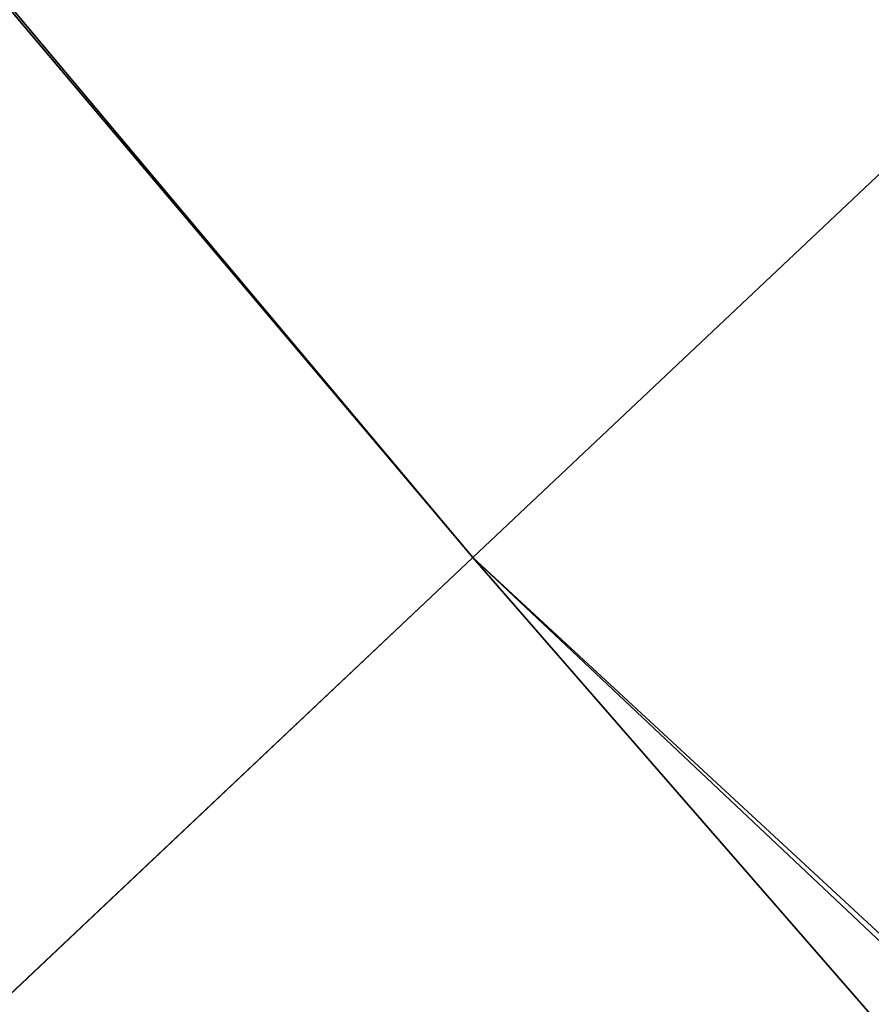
# Model space of a CAD drawing. Header units: millimetres. Extents: x -6 to 379, y -6 to 379.
# Tile 47 of 256: x 47.21206 to 47.21929, y 55.08577 to 55.09413. Entities that reach past the tile are written whole.
import ezdxf

# ---------------------------------------------------------------- set-up
doc = ezdxf.new("R2010")
doc.units = ezdxf.units.MM
doc.header["$LTSCALE"] = 25.4
doc.layers.get('0').update_dxf_attribs({"true_color": 0xff5454})

# ---------------------------------------------------------------- blocks, each defined once
blk = doc.blocks.new('AGNES-ROUND-LED-8207-8204-8186-8183.STL#2')
at = {"color": 18, "true_color": 0x000000}
mesh = blk.add_polyface(dxfattribs=at)
corners = [(47.3735924, 55.2383232, -33.1746216), (32.9070702, 72.1421814, -32.8501968), (47.2159081, 55.0895615, -32.8501968), (33.0809364, 72.2716293, -33.1746216)]
mesh.append_faces([[corners[k] for k in face] for face in [(0, 1, 2), (1, 0, 3)]], dxfattribs={"vtx0": -1, "color": 18})
mesh = blk.add_polyface(dxfattribs=at)
corners = [(47.2159081, 55.0895615, -32.8501968), (32.8460045, 72.0967255, -32.467514), (47.1605492, 55.0373192, -32.467514), (32.9070702, 72.1421814, -32.8501968)]
mesh.append_faces([[corners[k] for k in face] for face in [(0, 1, 2), (1, 0, 3)]], dxfattribs={"vtx0": -1, "color": 18})
mesh = blk.add_polyface(dxfattribs=at)
corners = [(47.2159081, 55.0895615, -32.8501968), (63.547039, 39.9794579, -33.1746216), (47.3735924, 55.2383232, -33.1746216), (63.4076958, 39.8134003, -32.8501968)]
mesh.append_faces([[corners[k] for k in face] for face in [(0, 1, 2), (1, 0, 3)]], dxfattribs={"vtx0": -1, "color": 18})
mesh = blk.add_polyface(dxfattribs=at)
corners = [(47.2159081, 55.0895615, -32.8501968), (47.1605492, 55.0373192, -32.467514), (48.3423309, 53.7958908, -32.467514)]
mesh.append_faces([[corners[k] for k in face] for face in [(0, 1, 2)]], dxfattribs={"color": 18})
mesh = blk.add_polyface(dxfattribs=at)
corners = [(48.3423309, 53.7958908, -32.467514), (63.4076958, 39.8134003, -32.8501968), (47.2159081, 55.0895615, -32.8501968)]
mesh.append_faces([[corners[k] for k in face] for face in [(0, 1, 2)]], dxfattribs={"color": 18})

msp = doc.modelspace()

# ---------------------------------------------------------------- block references
at = {"color": 0}
msp.add_blockref('AGNES-ROUND-LED-8207-8204-8186-8183.STL#2', (0, 0), dxfattribs=at)

doc.saveas('drawing.dxf')
